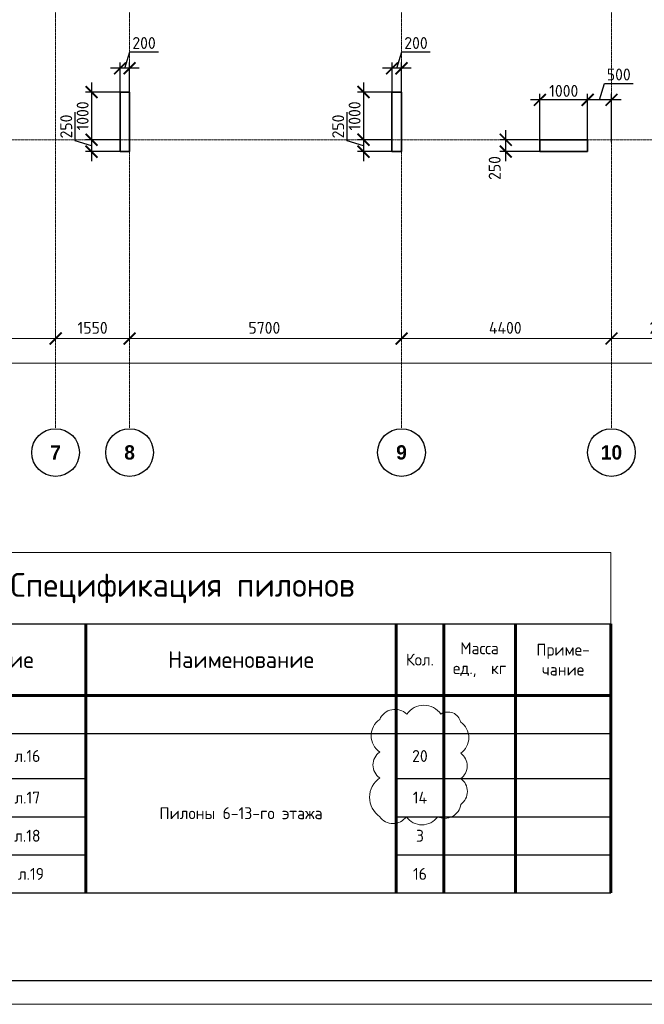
# Model space of a CAD drawing. Header units: millimetres. Extents: x 369815 to 1481759, y -423071 to -27917.
# Tile 53 of 256: x 463539 to 476630, y -265573 to -244918. Entities that reach past the tile are written whole.
import ezdxf

# ---------------------------------------------------------------- set-up
doc = ezdxf.new("R2010")
doc.units = ezdxf.units.MM
doc.linetypes.add('______5', pattern=[1100, 800, -100, 100, -100])
doc.linetypes.add('осевая', pattern=[50.8, 31.75, -6.35, 6.35, -6.35])
doc.layers.add('Колонна_ бетон', color=7, linetype='Continuous', lineweight=50, true_color=0xb4b496)
for name, color, linetype, lineweight in [('Оси', 40, '______5', 18), ('Основная 0.6', 142, 'Continuous', 60), ('РАЗМЕРЫ', 1, 'Continuous', 9), ('ТОНКИЕ', 7, 'Continuous', 9)]:
    doc.layers.add(name, color=color, linetype=linetype, lineweight=lineweight)
doc.layers.add('ТОЛСТЫЕ_ОСНОВНЫЕ', color=6, linetype='Continuous')
doc.styles.add('Century Gothic', font='GOTHIC.TTF')
doc.styles.add('GOST-2.304_Type-B', font='GOST_Common.ttf')
doc.dimstyles.new('СПДС', dxfattribs={"dimscale": 100, "dimtxt": 2.5, "dimasz": 2.5, "dimexe": 1.25, "dimexo": 0, "dimtad": 1, "dimdec": 0, "dimtxsty": 'GOST-2.304_Type-B', "dimblk": 'ARCHTICK', "dimcen": 2.5, "dimdle": 2, "dimadec": 0, "dimazin": 2, "dimtfac": 0.75, "dimtdec": 0, "dimtmove": 1, "dimatfit": 3, "dimfxl": 1, "dimtolj": 1, "dimarcsym": 1})

# ---------------------------------------------------------------- blocks, each defined once
blk = doc.blocks.new('_ArchTick')
at = {"color": 0, "linetype": 'ByBlock', "const_width": 0.15}
blk.add_lwpolyline([(-0.5, -0.5), (0.5, 0.5)], dxfattribs=at)
blk = doc.blocks.new('*D2369')
at = {"color": 0, "lineweight": -2, "transparency": 16777216}
for p, q in [((983446, -19381), (1030646, -19381)), ((983646, -19381), (983646, -19256)), ((1030446, -19495), (1030446, -19256))]:
    blk.add_line(p, q, dxfattribs=at)
at = {"layer": 'DEFPOINTS', "color": 0, "transparency": 16777216}
for p in [(983646, -19381), (1030446, -19381), (1030446, -19495)]:
    blk.add_point(p, dxfattribs=at)
at = {"color": 0, "lineweight": -2, "transparency": 16777216, "xscale": 250, "yscale": 250, "zscale": 250, "rotation": 180}
blk.add_blockref('_ArchTick', (983646, -19381), dxfattribs=at)
at = {"color": 0, "lineweight": -2, "transparency": 16777216, "xscale": 250, "yscale": 250, "zscale": 250}
blk.add_blockref('_ArchTick', (1030446, -19381), dxfattribs=at)
at = {"color": 0, "transparency": 16777216, "insert": (1001863, -19270), "char_height": 250, "width": 104166.67, "attachment_point": 5, "style": 'GOST-2.304_Type-B'}
blk.add_mtext('\\A1;46800', dxfattribs=at)
blk = doc.blocks.new('NSY101')
at = {"color": 0, "linetype": 'ByBlock', "lineweight": -2}
blk.add_circle((0, 0), 50, dxfattribs=at)
blk = doc.blocks.new('СЛОЖНЫЙ_ОБЪЕКТ_34')
at = {"layer": 'Оси', "color": 16, "linetype": 'Continuous', "lineweight": 25, "transparency": 33554687, "xscale": 9.999999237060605, "yscale": 9.999999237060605, "zscale": 9.999999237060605}
blk.add_blockref('NSY101', (24563, -43009), dxfattribs=at)
at = {"layer": 'Оси', "color": 16, "linetype": 'Continuous', "lineweight": 25, "transparency": 33554687, "insert": (24563, -43009), "char_height": 300, "width": 385, "attachment_point": 5, "style": 'Century Gothic'}
blk.add_mtext('\\A1;{\\fCentury Gothic|i0|b1;\\H300.000000;\\W1.000000;\\C16;7}\\P', dxfattribs=at)
blk = doc.blocks.new('СЛОЖНЫЙ_ОБЪЕКТ_35')
at = {"layer": 'Оси', "color": 16, "linetype": 'Continuous', "lineweight": 25, "transparency": 33554687, "xscale": 9.999999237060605, "yscale": 9.999999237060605, "zscale": 9.999999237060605}
blk.add_blockref('NSY101', (26113, -43009), dxfattribs=at)
at = {"layer": 'Оси', "color": 16, "linetype": 'Continuous', "lineweight": 25, "transparency": 33554687, "insert": (26113, -43009), "char_height": 300, "width": 385, "attachment_point": 5, "style": 'Century Gothic'}
blk.add_mtext('\\A1;{\\fCentury Gothic|i0|b1;\\H300.000000;\\W1.000000;\\C16;8}\\P', dxfattribs=at)
blk = doc.blocks.new('СЛОЖНЫЙ_ОБЪЕКТ_36')
at = {"layer": 'Оси', "color": 16, "linetype": 'Continuous', "lineweight": 25, "transparency": 33554687, "xscale": 9.999999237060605, "yscale": 9.999999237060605, "zscale": 9.999999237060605}
blk.add_blockref('NSY101', (31813, -43009), dxfattribs=at)
at = {"layer": 'Оси', "color": 16, "linetype": 'Continuous', "lineweight": 25, "transparency": 33554687, "insert": (31813, -43009), "char_height": 300, "width": 385, "attachment_point": 5, "style": 'Century Gothic'}
blk.add_mtext('\\A1;{\\fCentury Gothic|i0|b1;\\H300.000000;\\W1.000000;\\C16;9}\\P', dxfattribs=at)
blk = doc.blocks.new('СЛОЖНЫЙ_ОБЪЕКТ_37')
at = {"layer": 'Оси', "color": 16, "linetype": 'Continuous', "lineweight": 25, "transparency": 33554687, "xscale": 9.999999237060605, "yscale": 9.999999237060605, "zscale": 9.999999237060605}
blk.add_blockref('NSY101', (36213, -43009), dxfattribs=at)
at = {"layer": 'Оси', "color": 16, "linetype": 'Continuous', "lineweight": 25, "transparency": 33554687, "insert": (36213, -43009), "char_height": 300, "width": 620, "attachment_point": 5, "style": 'Century Gothic'}
blk.add_mtext('\\A1;{\\fCentury Gothic|i0|b1;\\H300.000000;\\W1.000000;\\C16;10}\\P', dxfattribs=at)
blk = doc.blocks.new('*D2359')
at = {"color": 0, "lineweight": -2, "transparency": 16777216}
for p, q in [((1000446, -18864), (1000446, -18739)), ((1003496, -18864), (1003496, -18739)), ((1000246, -18864), (1003696, -18864))]:
    blk.add_line(p, q, dxfattribs=at)
at = {"layer": 'DEFPOINTS', "color": 0, "transparency": 16777216}
for p in [(1000446, -18864), (1003496, -18864), (1003496, -18864)]:
    blk.add_point(p, dxfattribs=at)
at = {"color": 0, "lineweight": -2, "transparency": 16777216, "xscale": 250, "yscale": 250, "zscale": 250, "rotation": 180}
blk.add_blockref('_ArchTick', (1000446, -18864), dxfattribs=at)
at = {"color": 0, "lineweight": -2, "transparency": 16777216, "xscale": 250, "yscale": 250, "zscale": 250}
blk.add_blockref('_ArchTick', (1003496, -18864), dxfattribs=at)
at = {"color": 0, "transparency": 16777216, "insert": (1001945, -18639), "char_height": 250, "width": 83333.33, "attachment_point": 5, "style": 'GOST-2.304_Type-B'}
blk.add_mtext('\\A1;3050', dxfattribs=at)
blk = doc.blocks.new('*D2360')
at = {"color": 0, "lineweight": -2, "transparency": 16777216}
for p, q in [((1003496, -18864), (1003496, -18739)), ((1005046, -18864), (1005046, -18739)), ((1003296, -18864), (1005246, -18864))]:
    blk.add_line(p, q, dxfattribs=at)
at = {"layer": 'DEFPOINTS', "color": 0, "transparency": 16777216}
for p in [(1003496, -18864), (1005046, -18864), (1005046, -18864)]:
    blk.add_point(p, dxfattribs=at)
at = {"color": 0, "lineweight": -2, "transparency": 16777216, "xscale": 250, "yscale": 250, "zscale": 250, "rotation": 180}
blk.add_blockref('_ArchTick', (1003496, -18864), dxfattribs=at)
at = {"color": 0, "lineweight": -2, "transparency": 16777216, "xscale": 250, "yscale": 250, "zscale": 250}
blk.add_blockref('_ArchTick', (1005046, -18864), dxfattribs=at)
at = {"color": 0, "transparency": 16777216, "insert": (1004271, -18639), "char_height": 250, "width": 83333.33, "attachment_point": 5, "style": 'GOST-2.304_Type-B'}
blk.add_mtext('\\A1;1550', dxfattribs=at)
blk = doc.blocks.new('*D2361')
at = {"color": 0, "lineweight": -2, "transparency": 16777216}
for p, q in [((1005046, -18864), (1005046, -18739)), ((1010746, -18864), (1010746, -18739)), ((1004846, -18864), (1010946, -18864))]:
    blk.add_line(p, q, dxfattribs=at)
at = {"layer": 'DEFPOINTS', "color": 0, "transparency": 16777216}
for p in [(1005046, -18864), (1010746, -18864), (1010746, -18864)]:
    blk.add_point(p, dxfattribs=at)
at = {"color": 0, "lineweight": -2, "transparency": 16777216, "xscale": 250, "yscale": 250, "zscale": 250, "rotation": 180}
blk.add_blockref('_ArchTick', (1005046, -18864), dxfattribs=at)
at = {"color": 0, "lineweight": -2, "transparency": 16777216, "xscale": 250, "yscale": 250, "zscale": 250}
blk.add_blockref('_ArchTick', (1010746, -18864), dxfattribs=at)
at = {"color": 0, "transparency": 16777216, "insert": (1007870, -18639), "char_height": 250, "width": 83333.33, "attachment_point": 5, "style": 'GOST-2.304_Type-B'}
blk.add_mtext('\\A1;5700', dxfattribs=at)
blk = doc.blocks.new('*D2362')
at = {"color": 0, "lineweight": -2, "transparency": 16777216}
for p, q in [((1010746, -18864), (1010746, -18739)), ((1015146, -18864), (1015146, -18739)), ((1010546, -18864), (1015346, -18864))]:
    blk.add_line(p, q, dxfattribs=at)
at = {"layer": 'DEFPOINTS', "color": 0, "transparency": 16777216}
for p in [(1010746, -18864), (1015146, -18864), (1015146, -18864)]:
    blk.add_point(p, dxfattribs=at)
at = {"color": 0, "lineweight": -2, "transparency": 16777216, "xscale": 250, "yscale": 250, "zscale": 250, "rotation": 180}
blk.add_blockref('_ArchTick', (1010746, -18864), dxfattribs=at)
at = {"color": 0, "lineweight": -2, "transparency": 16777216, "xscale": 250, "yscale": 250, "zscale": 250}
blk.add_blockref('_ArchTick', (1015146, -18864), dxfattribs=at)
at = {"color": 0, "transparency": 16777216, "insert": (1012920, -18639), "char_height": 250, "width": 83333.33, "attachment_point": 5, "style": 'GOST-2.304_Type-B'}
blk.add_mtext('\\A1;4400', dxfattribs=at)
blk = doc.blocks.new('*D2363')
at = {"color": 0, "lineweight": -2, "transparency": 16777216}
for p, q in [((1015146, -18864), (1015146, -18739)), ((1017446, -18864), (1017446, -18739)), ((1014946, -18864), (1017646, -18864))]:
    blk.add_line(p, q, dxfattribs=at)
at = {"layer": 'DEFPOINTS', "color": 0, "transparency": 16777216}
for p in [(1015146, -18864), (1017446, -18864), (1017446, -18864)]:
    blk.add_point(p, dxfattribs=at)
at = {"color": 0, "lineweight": -2, "transparency": 16777216, "xscale": 250, "yscale": 250, "zscale": 250, "rotation": 180}
blk.add_blockref('_ArchTick', (1015146, -18864), dxfattribs=at)
at = {"color": 0, "lineweight": -2, "transparency": 16777216, "xscale": 250, "yscale": 250, "zscale": 250}
blk.add_blockref('_ArchTick', (1017446, -18864), dxfattribs=at)
at = {"color": 0, "transparency": 16777216, "insert": (1016270, -18639), "char_height": 250, "width": 83333.33, "attachment_point": 5, "style": 'GOST-2.304_Type-B'}
blk.add_mtext('\\A1;2300', dxfattribs=at)
blk = doc.blocks.new('*D1013')
at = {"layer": 'DEFPOINTS', "color": 0, "transparency": 16777216}
for p in [(465642, -245938), (465642, -246486, -360), (465842, -246486, -360)]:
    blk.add_point(p, dxfattribs=at)
at = {"layer": 'РАЗМЕРЫ', "color": 0, "lineweight": -2, "transparency": 16777216}
for p, q in [((465742, -245938), (465845, -245594)), ((465845, -245594), (466445, -245594)), ((466042, -245938), (465442, -245938)), ((465642, -246486), (465642, -245813)), ((465842, -246486), (465842, -245813))]:
    blk.add_line(p, q, dxfattribs=at)
at = {"layer": 'РАЗМЕРЫ', "color": 0, "lineweight": -2, "transparency": 16777216, "xscale": 250, "yscale": 250, "zscale": 250, "rotation": 180}
blk.add_blockref('_ArchTick', (465642, -245938), dxfattribs=at)
at = {"layer": 'РАЗМЕРЫ', "color": 0, "lineweight": -2, "transparency": 16777216, "xscale": 250, "yscale": 250, "zscale": 250}
blk.add_blockref('_ArchTick', (465842, -245938), dxfattribs=at)
at = {"layer": 'РАЗМЕРЫ', "color": 0, "transparency": 16777216, "insert": (466145, -245407), "char_height": 250, "attachment_point": 5, "style": 'GOST-2.304_Type-B'}
blk.add_mtext('\\A1;200', dxfattribs=at)
blk = doc.blocks.new('*D1014')
at = {"layer": 'DEFPOINTS', "color": 0, "transparency": 16777216}
for p in [(471342, -245938), (471342, -246486, -360), (471542, -246486, -360)]:
    blk.add_point(p, dxfattribs=at)
at = {"layer": 'РАЗМЕРЫ', "color": 0, "lineweight": -2, "transparency": 16777216}
for p, q in [((471442, -245938), (471545, -245594)), ((471545, -245594), (472145, -245594)), ((471742, -245938), (471142, -245938)), ((471342, -246486), (471342, -245813)), ((471542, -246486), (471542, -245813))]:
    blk.add_line(p, q, dxfattribs=at)
at = {"layer": 'РАЗМЕРЫ', "color": 0, "lineweight": -2, "transparency": 16777216, "xscale": 250, "yscale": 250, "zscale": 250, "rotation": 180}
blk.add_blockref('_ArchTick', (471342, -245938), dxfattribs=at)
at = {"layer": 'РАЗМЕРЫ', "color": 0, "lineweight": -2, "transparency": 16777216, "xscale": 250, "yscale": 250, "zscale": 250}
blk.add_blockref('_ArchTick', (471542, -245938), dxfattribs=at)
at = {"layer": 'РАЗМЕРЫ', "color": 0, "transparency": 16777216, "insert": (471845, -245407), "char_height": 250, "attachment_point": 5, "style": 'GOST-2.304_Type-B'}
blk.add_mtext('\\A1;200', dxfattribs=at)
blk = doc.blocks.new('*D1018')
at = {"layer": 'DEFPOINTS', "color": 0, "transparency": 16777216}
for p in [(475442, -246599), (475442, -247486), (475942, -247486)]:
    blk.add_point(p, dxfattribs=at)
at = {"layer": 'РАЗМЕРЫ', "color": 0, "lineweight": -2, "transparency": 16777216}
for p, q in [((475692, -246599), (475795, -246255)), ((475795, -246255), (476395, -246255)), ((476142, -246599), (475242, -246599)), ((475442, -247486), (475442, -246474)), ((475942, -247486), (475942, -246474))]:
    blk.add_line(p, q, dxfattribs=at)
at = {"layer": 'РАЗМЕРЫ', "color": 0, "lineweight": -2, "transparency": 16777216, "xscale": 250, "yscale": 250, "zscale": 250, "rotation": 180}
blk.add_blockref('_ArchTick', (475442, -246599), dxfattribs=at)
at = {"layer": 'РАЗМЕРЫ', "color": 0, "lineweight": -2, "transparency": 16777216, "xscale": 250, "yscale": 250, "zscale": 250}
blk.add_blockref('_ArchTick', (475942, -246599), dxfattribs=at)
at = {"layer": 'РАЗМЕРЫ', "color": 0, "transparency": 16777216, "insert": (476095, -246068), "char_height": 250, "attachment_point": 5, "style": 'GOST-2.304_Type-B'}
blk.add_mtext('\\A1;500', dxfattribs=at)
blk = doc.blocks.new('*D1019')
at = {"layer": 'DEFPOINTS', "color": 0, "transparency": 16777216}
for p in [(474442, -246599), (474442, -247486), (475442, -247486)]:
    blk.add_point(p, dxfattribs=at)
at = {"layer": 'РАЗМЕРЫ', "color": 0, "lineweight": -2, "transparency": 16777216}
for p, q in [((475642, -246599), (474242, -246599)), ((474442, -247486), (474442, -246474)), ((475442, -247486), (475442, -246474))]:
    blk.add_line(p, q, dxfattribs=at)
at = {"layer": 'РАЗМЕРЫ', "color": 0, "lineweight": -2, "transparency": 16777216, "xscale": 250, "yscale": 250, "zscale": 250, "rotation": 180}
blk.add_blockref('_ArchTick', (474442, -246599), dxfattribs=at)
at = {"layer": 'РАЗМЕРЫ', "color": 0, "lineweight": -2, "transparency": 16777216, "xscale": 250, "yscale": 250, "zscale": 250}
blk.add_blockref('_ArchTick', (475442, -246599), dxfattribs=at)
at = {"layer": 'РАЗМЕРЫ', "color": 0, "transparency": 16777216, "insert": (474942, -246412), "char_height": 250, "attachment_point": 5, "style": 'GOST-2.304_Type-B'}
blk.add_mtext('\\A1;1000', dxfattribs=at)
blk = doc.blocks.new('*D1020')
at = {"layer": 'DEFPOINTS', "color": 0, "transparency": 16777216}
for p in [(473726, -247436), (474409, -247436, -560), (474442, -247686, -200)]:
    blk.add_point(p, dxfattribs=at)
at = {"layer": 'РАЗМЕРЫ', "color": 0, "lineweight": -2, "transparency": 16777216}
for p, q in [((473726, -247886), (473726, -247236)), ((474409, -247436), (473601, -247436)), ((474442, -247686), (473601, -247686))]:
    blk.add_line(p, q, dxfattribs=at)
at = {"layer": 'РАЗМЕРЫ', "color": 0, "lineweight": -2, "transparency": 16777216, "xscale": 250, "yscale": 250, "zscale": 250}
for p, rotation in [((473726, -247436), 90), ((473726, -247686), 270)]:
    blk.add_blockref('_ArchTick', p, dxfattribs=dict(at, rotation=rotation))
at = {"layer": 'РАЗМЕРЫ', "color": 0, "transparency": 16777216, "insert": (473494, -248029), "char_height": 250, "attachment_point": 5, "rotation": 90, "style": 'GOST-2.304_Type-B'}
blk.add_mtext('\\A1;250', dxfattribs=at)
blk = doc.blocks.new('*D944')
at = {"layer": 'DEFPOINTS', "color": 0, "transparency": 16777216}
for p in [(465642, -246436, -200), (465045, -247436), (465642, -247436, -560)]:
    blk.add_point(p, dxfattribs=at)
at = {"layer": 'РАЗМЕРЫ', "color": 0, "lineweight": -2, "transparency": 16777216}
for p, q in [((465045, -246236), (465045, -247636)), ((465642, -246436), (464920, -246436)), ((465642, -247436), (464920, -247436))]:
    blk.add_line(p, q, dxfattribs=at)
at = {"layer": 'РАЗМЕРЫ', "color": 0, "lineweight": -2, "transparency": 16777216, "xscale": 250, "yscale": 250, "zscale": 250}
for p, rotation in [((465045, -246436), 90), ((465045, -247436), 270)]:
    blk.add_blockref('_ArchTick', p, dxfattribs=dict(at, rotation=rotation))
at = {"layer": 'РАЗМЕРЫ', "color": 0, "transparency": 16777216, "insert": (464858, -246936), "char_height": 250, "attachment_point": 5, "rotation": 90, "style": 'GOST-2.304_Type-B'}
blk.add_mtext('\\A1;1000', dxfattribs=at)
blk = doc.blocks.new('*D945')
at = {"layer": 'DEFPOINTS', "color": 0, "transparency": 16777216}
for p in [(465570, -247436), (465045, -247686), (465642, -247686, -200)]:
    blk.add_point(p, dxfattribs=at)
at = {"layer": 'РАЗМЕРЫ', "color": 0, "lineweight": -2, "transparency": 16777216}
for p, q in [((464701, -247458), (464701, -246858)), ((465045, -247236), (465045, -247886)), ((465570, -247436), (464920, -247436)), ((465045, -247561), (464701, -247458)), ((465642, -247686), (464920, -247686))]:
    blk.add_line(p, q, dxfattribs=at)
at = {"layer": 'РАЗМЕРЫ', "color": 0, "lineweight": -2, "transparency": 16777216, "xscale": 250, "yscale": 250, "zscale": 250}
for p, rotation in [((465045, -247436), 90), ((465045, -247686), 270)]:
    blk.add_blockref('_ArchTick', p, dxfattribs=dict(at, rotation=rotation))
at = {"layer": 'РАЗМЕРЫ', "color": 0, "transparency": 16777216, "insert": (464514, -247158), "char_height": 250, "attachment_point": 5, "rotation": 90, "style": 'GOST-2.304_Type-B'}
blk.add_mtext('\\A1;250', dxfattribs=at)
blk = doc.blocks.new('*D946')
at = {"layer": 'DEFPOINTS', "color": 0, "transparency": 16777216}
for p in [(471342, -246436, -200), (470745, -247436), (471342, -247436, -560)]:
    blk.add_point(p, dxfattribs=at)
at = {"layer": 'РАЗМЕРЫ', "color": 0, "lineweight": -2, "transparency": 16777216}
for p, q in [((470745, -246236), (470745, -247636)), ((471342, -246436), (470620, -246436)), ((471342, -247436), (470620, -247436))]:
    blk.add_line(p, q, dxfattribs=at)
at = {"layer": 'РАЗМЕРЫ', "color": 0, "lineweight": -2, "transparency": 16777216, "xscale": 250, "yscale": 250, "zscale": 250}
for p, rotation in [((470745, -246436), 90), ((470745, -247436), 270)]:
    blk.add_blockref('_ArchTick', p, dxfattribs=dict(at, rotation=rotation))
at = {"layer": 'РАЗМЕРЫ', "color": 0, "transparency": 16777216, "insert": (470558, -246936), "char_height": 250, "attachment_point": 5, "rotation": 90, "style": 'GOST-2.304_Type-B'}
blk.add_mtext('\\A1;1000', dxfattribs=at)
blk = doc.blocks.new('*D947')
at = {"layer": 'DEFPOINTS', "color": 0, "transparency": 16777216}
for p in [(471270, -247436), (470745, -247686), (471342, -247686, -200)]:
    blk.add_point(p, dxfattribs=at)
at = {"layer": 'РАЗМЕРЫ', "color": 0, "lineweight": -2, "transparency": 16777216}
for p, q in [((470401, -247458), (470401, -246858)), ((470745, -247236), (470745, -247886)), ((471270, -247436), (470620, -247436)), ((470745, -247561), (470401, -247458)), ((471342, -247686), (470620, -247686))]:
    blk.add_line(p, q, dxfattribs=at)
at = {"layer": 'РАЗМЕРЫ', "color": 0, "lineweight": -2, "transparency": 16777216, "xscale": 250, "yscale": 250, "zscale": 250}
for p, rotation in [((470745, -247436), 90), ((470745, -247686), 270)]:
    blk.add_blockref('_ArchTick', p, dxfattribs=dict(at, rotation=rotation))
at = {"layer": 'РАЗМЕРЫ', "color": 0, "transparency": 16777216, "insert": (470214, -247158), "char_height": 250, "attachment_point": 5, "rotation": 90, "style": 'GOST-2.304_Type-B'}
blk.add_mtext('\\A1;250', dxfattribs=at)
blk = doc.blocks.new('*U133')
at = {"layer": 'ТОЛСТЫЕ_ОСНОВНЫЕ', "color": 6}
blk.add_lwpolyline([(20, 5), (589, 5), (589, 415), (20, 415)], close=True, dxfattribs=at)
at = {"layer": 'ТОНКИЕ'}
blk.add_lwpolyline([(0, 0), (594, 0), (594, 420), (0, 420)], close=True, dxfattribs=at)
blk = doc.blocks.new('*T1166')
at = {"layer": 'DEFPOINTS', "color": 8, "linetype": 'ByBlock', "lineweight": 0, "transparency": 16777216}
for p, q in [((0, 0), (17950, 0)), ((0, 0), (0, -1500)), ((17950, 0), (17950, -1500))]:
    blk.add_line(p, q, dxfattribs=at)
at = {"layer": 'Основная 0.6', "color": 0, "linetype": 'Continuous', "lineweight": 60, "transparency": 16777216}
for p, q in [((0, -1500), (2152, -1500)), ((0, -1500), (0, -7145)), ((2152, -1500), (2152, -7145)), ((6950, -1500), (6950, -7145)), ((13450, -1500), (13450, -7145)), ((14450, -1500), (14450, -7145)), ((15950, -1500), (15950, -7145)), ((17950, -1500), (17950, -7145)), ((0, -3000), (14450, -3000))]:
    blk.add_line(p, q, dxfattribs=at)
at = {"layer": 'Основная 0.6', "color": 0, "linetype": 'ByBlock', "lineweight": -2, "transparency": 16777216}
blk.add_line((2152, -1500), (17950, -1500), dxfattribs=at)
at = {"layer": 'Основная 0.6', "color": 0, "linetype": 'Continuous', "transparency": 16777216}
blk.add_line((14450, -3000), (17950, -3000), dxfattribs=at)
at = {"layer": 'Основная 0.6', "color": 0, "linetype": 'Continuous', "lineweight": -2, "transparency": 16777216}
for p, q in [((0, -3800), (2152, -3800)), ((13450, -3800), (17950, -3800)), ((0, -4745), (2152, -4745)), ((13450, -4745), (17950, -4745)), ((0, -5545), (2152, -5545)), ((13450, -5545), (17950, -5545)), ((0, -6345), (2152, -6345)), ((13450, -6345), (17950, -6345)), ((0, -7145), (2152, -7145)), ((13450, -7145), (17950, -7145))]:
    blk.add_line(p, q, dxfattribs=at)
at = {"layer": 'Основная 0.6', "color": 0, "lineweight": -2, "transparency": 16777216}
for p, q in [((2152, -3800), (13450, -3800)), ((2152, -4745), (6950, -4745)), ((2152, -5545), (6950, -5545)), ((2152, -6345), (6950, -6345)), ((2152, -7145), (13450, -7145))]:
    blk.add_line(p, q, dxfattribs=at)
at = {"layer": 'Основная 0.6', "color": 0, "transparency": 16777216, "attachment_point": 5, "style": 'GOST-2.304_Type-B'}
for s, insert, char_height, width in [('Спецификация пилонов', (8975, -750), 500, 17649.63), ('Поз.', (1076, -2250), 350, 1851.73), ('Обозначение', (4551, -2250), 350, 4497.9), ('Наименование', (10200, -2250), 350, 6200), ('Масса\\Pед.,  кг', (15200, -2250), 250, 1200), ('Приме-\\Pчание', (16950, -2250), 250, 1700), ('Кол.', (13950, -2250), 250, 700), ('{\\C256;П1(6-13 ЭТ)}', (1076, -4272), 250, 1851.73), ('24-04-КЖ.1-4.1 л.16', (4551, -4272), 250, 4497.9), ('20', (13950, -4272), 250, 700), ('{\\C256;П2(6-13 ЭТ)}', (1076, -5145), 250, 1851.73), ('24-04-КЖ.1-4.1 л.17', (4551, -5145), 250, 4497.9), ('14', (13950, -5145), 250, 700), ('Пилоны 6-13-го этажа', (10200, -5472), 250, 6200), ('24-04-КЖ.1-4.1 л.18', (4551, -5945), 250, 4497.9), ('3', (13950, -5945), 250, 700), ('{\\C256;П4(6-13 ЭТ)}', (1076, -5945), 250, 1851.73), ('{\\C256;П5(6-13 ЭТ)}', (1076, -6745), 250, 1851.73), ('24-04-КЖ.1-4.1  л.19', (4551, -6745), 250, 4497.9), ('16', (13950, -6745), 250, 700)]:
    blk.add_mtext(s, dxfattribs=dict(at, insert=insert, char_height=char_height, width=width))
blk = doc.blocks.new('оси2')
at = {"layer": 'Оси', "color": 16, "linetype": 'осевая', "lineweight": 0, "ltscale": 0.5, "transparency": 33554687}
for p, q in [((1003495.5, 5465.4), (1003495.5, -20739.3)), ((1005045.5, 5465.4), (1005045.5, -20739.3)), ((1010745.5, 5465.4), (1010745.5, -20739.3)), ((1015145.5, 5465.4), (1015145.5, -20739.3)), ((979200, -14692.9), (1032582.1, -14692.9))]:
    blk.add_line(p, q, dxfattribs=at)
at = {"layer": 'Оси', "color": 16, "linetype": 'Continuous', "lineweight": 25, "transparency": 33554687}
for name in ['СЛОЖНЫЙ_ОБЪЕКТ_34', 'СЛОЖНЫЙ_ОБЪЕКТ_35', 'СЛОЖНЫЙ_ОБЪЕКТ_36', 'СЛОЖНЫЙ_ОБЪЕКТ_37']:
    blk.add_blockref(name, (978932, 21754.4), dxfattribs=at)
for base, p1, p2, picture, middle in [((1003495.5, -18864.1), (1000445.5, -18864.1), (1003495.5, -18864.1), '*D2359', (1001945.4, -18864.1)), ((1005045.5, -18864.1), (1003495.5, -18864.1), (1005045.5, -18864.1), '*D2360', (1004270.5, -18864.1)), ((1010745.5, -18864.1), (1005045.5, -18864.1), (1010745.5, -18864.1), '*D2361', (1007870.4, -18864.1)), ((1015145.5, -18864.1), (1010745.5, -18864.1), (1015145.5, -18864.1), '*D2362', (1012920.4, -18864.1)), ((1017445.5, -18864.1), (1015145.5, -18864.1), (1017445.5, -18864.1), '*D2363', (1016270.4, -18864.1)), ((1030445.5, -19380.9), (983645.5, -19380.9), (1030445.5, -19495.3), '*D2369', (1001863, -19495.3))]:
    dim = blk.add_linear_dim(base=base, p1=p1, p2=p2, dimstyle='СПДС', override={"dimgap": 1})
    dim.commit()
    dim.dimension.update_dxf_attribs({"geometry": picture, "text_midpoint": middle, "dimtype": 160})

msp = doc.modelspace()

# ---------------------------------------------------------------- linework, layer by layer
at = {"layer": 'Колонна_ бетон', "color": 180, "linetype": 'Continuous', "lineweight": 35, "transparency": 33554687}
for p, q in [((465641.9, -246435.9, -200), (465641.9, -247685.9, -200)), ((465641.9, -246435.9, -200), (465841.9, -246435.9, -200)), ((465841.9, -247685.9, -200), (465841.9, -246435.9, -200)), ((471541.9, -246435.9, -200), (471341.9, -246435.9, -200)), ((471341.9, -246435.9, -200), (471341.9, -247685.9, -200)), ((471541.9, -246435.9, -200), (471541.9, -247685.9, -200)), ((474441.9, -247435.9, -200), (475441.9, -247435.9, -200)), ((474441.9, -247685.9, -200), (474441.9, -247435.9, -200)), ((475441.9, -247685.9, -200), (475441.9, -247435.9, -200)), ((465841.9, -247685.9, -200), (465641.9, -247685.9, -200)), ((471541.9, -247685.9, -200), (471341.9, -247685.9, -200)), ((474441.9, -247685.9, -200), (475441.9, -247685.9, -200))]:
    msp.add_line(p, q, dxfattribs=at)
at = {"layer": 'РАЗМЕРЫ', "color": 240, "true_color": 0xed1f24}
msp.add_lwpolyline([(471083.7, -261637.2, 0.5205671), (471641, -261637.2, 0.5205671), (472299.5, -261637.2, 0.5205671), (472781.9, -261378.1, 0.5205671), (472781.9, -260837.8, 0.5205671), (472781.9, -260306.9, 0.5205671), (472781.9, -259653.2, 0.5205671), (472367.7, -259484.9, 0.5205671), (471653, -259484.9, 0.5205671), (471083.7, -259596.7, 0.5205671), (471083.7, -260280.8, 0.5205671), (471083.7, -260824.5, 0.5205671)], format="xyb", close=True, dxfattribs=at)

# ---------------------------------------------------------------- block references
at = {"xscale": 100, "yscale": 100, "zscale": 100}
msp.add_blockref('*U133', (436520.8, -265573.2, 3100), dxfattribs=at)
msp.add_blockref('*T1166', (457977.6, -256092.4))
at = {"layer": 'РАЗМЕРЫ'}
msp.add_blockref('оси2', (-539203.5, -232743, -560), dxfattribs=at)

# ---------------------------------------------------------------- dimensions: what is measured, and where the dimension line sits
at = {"layer": 'РАЗМЕРЫ', "color": 146, "true_color": 0x006272}
for base, p1, p2, picture, middle in [((465641.9, -245938.1), (465841.7, -246485.9, -360), (465641.9, -246485.9, -360), '*D1013', (465907.4, -245406.8)), ((471341.9, -245938.1, -360), (471541.7, -246485.9, -720), (471341.9, -246485.9, -720), '*D1014', (471607.4, -245406.8, -360)), ((475442, -246599.1), (475941.9, -247485.9), (475442, -247485.9), '*D1018', (475857.6, -246067.8)), ((474442, -246599.1), (475442, -247485.9), (474442, -247485.9), '*D1019', (474942, -246411.6))]:
    dim = msp.add_linear_dim(base=base, p1=p1, p2=p2, dimstyle='СПДС', override={"dimtofl": 0}, dxfattribs=at)
    dim.commit()
    dim.dimension.update_dxf_attribs({"geometry": picture, "text_midpoint": middle})
for base, p1, p2, picture, middle in [((465045.1, -247435.9), (465642, -246435.9, -200), (465642, -247435.9, -560), '*D944', (464857.6, -246935.9)), ((470745.1, -247435.9), (471342, -246435.9, -200), (471342, -247435.9, -560), '*D946', (470557.6, -246935.9)), ((465045.1, -247685.9), (465570.1, -247435.9), (465641.9, -247685.9, -200), '*D945', (464513.9, -247395.3)), ((470745.1, -247685.9), (471270.1, -247435.9), (471341.9, -247685.9, -200), '*D947', (470213.9, -247395.3))]:
    dim = msp.add_linear_dim(base=base, p1=p1, p2=p2, angle=90, dimstyle='СПДС', override={"dimtofl": 0}, dxfattribs=at)
    dim.commit()
    dim.dimension.update_dxf_attribs({"geometry": picture, "text_midpoint": middle})
dim = msp.add_linear_dim(base=(473725.6, -247435.9), p1=(474441.9, -247685.9, -200), p2=(474409.1, -247435.9, -560), angle=90, dimstyle='СПДС', override={"dimtofl": 0}, dxfattribs=at)
dim.commit()
dim.dimension.update_dxf_attribs({"geometry": '*D1020', "text_midpoint": (473681.1, -248028.8), "dimtype": 160})

doc.saveas('drawing.dxf')
